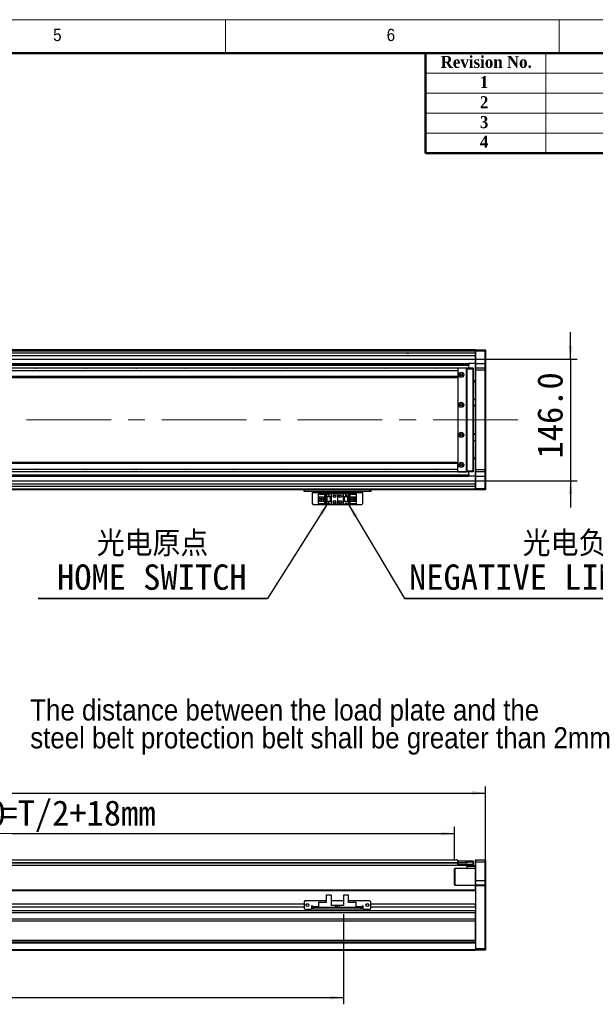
# Model space of a CAD drawing. Header units: millimetres. Extents: x 40 to 3320, y 40 to 2336.
# Tile 7 of 8: x 1833 to 2524, y 1155 to 2336. Entities that reach past the tile are written whole.
import ezdxf

# ---------------------------------------------------------------- set-up
doc = ezdxf.new("R2010")
doc.units = ezdxf.units.MM
doc.header["$LTSCALE"] = 8
doc.linetypes.add('CENTERX2', pattern=[20.32, 12.7, -2.54, 2.54, -2.54])
doc.layers.add('DIMNS', color=7, linetype='Continuous')
doc.styles.add('SLDTEXTSTYLE0', font='Gothic.ttf', dxfattribs={"width": 0.913})
doc.styles.add('SLDTEXTSTYLE1', font='timesbd.ttf', dxfattribs={"width": 0.933})
doc.styles.add('SLDTEXTSTYLE7', font='txt')
doc.styles.add('SLDTEXTSTYLE8', font='txt', dxfattribs={"bigfont": 'bigfont'})
doc.dimstyles.new('SLDDIMSTYLE0', dxfattribs={"dimtxt": 30.4, "dimasz": 16, "dimexe": 0, "dimexo": 0.0625, "dimgap": 7.6, "dimtad": 2, "dimdec": 1, "dimrnd": 1e-09, "dimzin": 4, "dimdsep": 46, "dimtxsty": 'SLDTEXTSTYLE7', "dimsah": 1, "dimcen": 0.09, "dimadec": 0, "dimazin": 1, "dimtfac": 1, "dimtdec": 1, "dimtmove": 0, "dimatfit": 0, "dimfxl": 0, "dimfrac": 2, "dimtolj": 1, "dimtzin": 12, "dimarcsym": 0})
doc.dimstyles.new('SLDDIMSTYLE3', dxfattribs={"dimtxt": 30.4, "dimasz": 16, "dimexe": 0, "dimexo": 0.0625, "dimgap": 7.6, "dimtad": 2, "dimdec": 1, "dimrnd": 1e-09, "dimzin": 4, "dimdsep": 46, "dimtxsty": 'SLDTEXTSTYLE7', "dimsah": 1, "dimcen": 0.09, "dimadec": 0, "dimazin": 1, "dimtfac": 1, "dimtdec": 1, "dimtofl": 0, "dimtmove": 0, "dimatfit": 3, "dimfxl": 0, "dimfrac": 2, "dimtolj": 1, "dimtzin": 12, "dimarcsym": 0})
doc.dimstyles.new('SLDDIMSTYLE4', dxfattribs={"dimtxt": 0.18, "dimasz": 16, "dimexe": 0, "dimexo": 0.0625, "dimgap": 0, "dimtad": 0, "dimtih": 1, "dimtoh": 1, "dimdec": 0, "dimrnd": 1e-09, "dimzin": 0, "dimdsep": 46, "dimtxsty": 'Standard', "dimsah": 1, "dimcen": 0.09, "dimadec": 0, "dimazin": 0, "dimtfac": 16, "dimtdec": 0, "dimtofl": 0, "dimtmove": 0, "dimatfit": 3, "dimfxl": 0, "dimfrac": 2, "dimtolj": 1, "dimtzin": 0, "dimarcsym": 0})

# ---------------------------------------------------------------- blocks, each defined once
blk = doc.blocks.new('_D')
at = {"layer": 'DIMNS'}
for p, q in [((2493.8, 1929), (2493.8, 1961)), ((1431.9, 1929), (2501.8, 1929)), ((2493.8, 1929), (2493.8, 1783)), ((1431.9, 1783), (2501.8, 1783)), ((2493.8, 1783), (2493.8, 1751))]:
    blk.add_line(p, q, dxfattribs=at)
for points in [[(2493.8, 1929), (2496.2, 1945), (2491.4, 1945)], [(2493.8, 1783), (2491.4, 1767), (2496.2, 1767)]]:
    blk.add_solid(points, dxfattribs=at)
at = {"layer": 'DIMNS', "insert": (2454, 1809.7), "char_height": 30.4, "attachment_point": 1, "rotation": 90, "style": 'SLDTEXTSTYLE7'}
blk.add_mtext('146.0', dxfattribs=at)
blk = doc.blocks.new('SW_NOTE_4')
at = {"layer": 'DIMNS', "color": 0}
for p, q in [((-274.8, 0), (0, 0)), ((0, 0), (-274.8, 0)), ((-274.8, 0), (0, 0)), ((0, 0), (-274.8, 0)), ((-274.8, 0), (0, 0)), ((0, 0), (-274.8, 0))]:
    blk.add_line(p, q, dxfattribs=at)
at = {"layer": 'DIMNS', "color": 0, "char_height": 30.4, "attachment_point": 2}
for s, insert, style in [('光电原点', (-137.8, 80.9), 'SLDTEXTSTYLE8'), ('HOME SWITCH', (-138.6, 40.7), 'SLDTEXTSTYLE7')]:
    blk.add_mtext(s, dxfattribs=dict(at, insert=insert, style=style))
blk = doc.blocks.new('SW_NOTE_5')
at = {"layer": 'DIMNS', "color": 0}
for p, q in [((0, 0), (451.6, 0)), ((451.6, 0), (0, 0)), ((0, 0), (451.6, 0)), ((451.6, 0), (0, 0)), ((0, 0), (451.6, 0)), ((451.6, 0), (0, 0))]:
    blk.add_line(p, q, dxfattribs=at)
at = {"layer": 'DIMNS', "color": 0, "char_height": 30.4, "attachment_point": 2}
for s, insert, style in [('光电负限位', (225.3, 80.9), 'SLDTEXTSTYLE8'), ('NEGATIVE LIMIT SWITCH', (222.5, 40.7), 'SLDTEXTSTYLE7')]:
    blk.add_mtext(s, dxfattribs=dict(at, insert=insert, style=style))
blk = doc.blocks.new('SW_NOTE_7')
at = {"layer": 'DIMNS', "color": 0, "char_height": 25.4, "attachment_point": 1, "style": 'SLDTEXTSTYLE0'}
for s, insert in [('The distance between the load plate and the ', (-848.1, 45.8)), ('steel belt protection belt shall be greater than 2mm', (-848.1, 12.4))]:
    blk.add_mtext(s, dxfattribs=dict(at, insert=insert))
blk = doc.blocks.new('_D_13')
at = {"layer": 'DIMNS'}
for p, q in [((231.7, 1307.1), (231.7, 1416.4)), ((231.7, 1408.4), (2391.7, 1408.4)), ((2391.7, 1307.1), (2391.7, 1416.4))]:
    blk.add_line(p, q, dxfattribs=at)
for points in [[(231.7, 1408.4), (247.7, 1406), (247.7, 1410.8)], [(2391.7, 1408.4), (2375.7, 1410.8), (2375.7, 1406)]]:
    blk.add_solid(points, dxfattribs=at)
at = {"layer": 'DIMNS', "insert": (1263.2, 1448.3), "char_height": 30.4, "attachment_point": 1, "style": 'SLDTEXTSTYLE7'}
blk.add_mtext('2160.0', dxfattribs=at)
blk = doc.blocks.new('_D_16')
at = {"layer": 'DIMNS'}
for p, q in [((1436.7, 1337.3), (1436.7, 1367.7)), ((1436.7, 1359.7), (2354.7, 1359.7)), ((2354.7, 1327.6), (2354.7, 1367.7))]:
    blk.add_line(p, q, dxfattribs=at)
for points in [[(1436.7, 1359.7), (1452.7, 1357.3), (1452.7, 1362.1)], [(2354.7, 1359.7), (2338.7, 1362.1), (2338.7, 1357.3)]]:
    blk.add_solid(points, dxfattribs=at)
at = {"layer": 'DIMNS', "char_height": 30.4, "attachment_point": 1, "style": 'SLDTEXTSTYLE7'}
for s, insert in [('918.0', (1713.2, 1399.6)), ('=T/2+18mm', (1810, 1399.6))]:
    blk.add_mtext(s, dxfattribs=dict(at, insert=insert))
blk = doc.blocks.new('_D_18')
at = {"layer": 'DIMNS'}
for p, q in [((1321.7, 1270.2), (1321.7, 1155)), ((2221.7, 1263.2), (2221.7, 1155)), ((1321.7, 1163), (2221.7, 1163))]:
    blk.add_line(p, q, dxfattribs=at)
for points in [[(1321.7, 1163), (1337.7, 1160.6), (1337.7, 1165.4)], [(2221.7, 1163), (2205.7, 1165.4), (2205.7, 1160.6)]]:
    blk.add_solid(points, dxfattribs=at)
at = {"layer": 'DIMNS', "insert": (1631.1, 1202.8), "char_height": 30.4, "attachment_point": 1, "style": 'SLDTEXTSTYLE7'}
blk.add_mtext('900.0', dxfattribs=at)

msp = doc.modelspace()

# ---------------------------------------------------------------- linework, layer by layer
at = {"color": 7, "linetype": 'Continuous', "lineweight": 18}
for p, q in [((3320, 2336), (40, 2336)), ((2080, 2296), (2080, 2336)), ((2480, 2336), (2480, 2296)), ((80, 2296), (3280, 2296)), ((2464, 2296), (2464, 2176)), ((2320, 2272), (3280, 2272)), ((2320, 2248), (3280, 2248)), ((2320, 2224), (3280, 2224)), ((2320, 2200), (3280, 2200))]:
    msp.add_line(p, q, dxfattribs=at)
at = {"color": 7, "linetype": 'Continuous', "lineweight": 50}
for p, q in [((3280, 2296), (80, 2296)), ((2320, 2296), (2320, 2176)), ((3280, 2176), (2320, 2176))]:
    msp.add_line(p, q, dxfattribs=at)
at = {"color": 7, "linetype": 'Continuous', "lineweight": 25}
for p, q in [((2379.7023685, 1939.9901433), (1407.7024103, 1939.9901433)), ((1407.7024103, 1939.7901474), (2261.7023976, 1939.7901474)), ((1407.7024103, 1939.590144), (2261.7023976, 1939.590144)), ((2379.7023685, 1939.4901423), (1407.7024103, 1939.4901423)), ((2379.7023685, 1938.4901477), (1407.7024103, 1938.4901477)), ((2261.7023976, 1939.7901474), (2261.7023976, 1939.590144)), ((2261.7023976, 1939.4901423), (2261.7023976, 1939.590144)), ((2379.7023685, 1939.6901457), (2380.0024183, 1939.9901433)), ((2379.7023685, 1939.9901433), (2379.7023685, 1939.6901457)), ((2379.7023685, 1938.4901477), (2379.7023685, 1939.6901457)), ((2379.7023685, 1938.4901477), (2380.0024183, 1938.4901477)), ((2379.7023685, 1923.4901471), (2379.7023685, 1938.4901477)), ((2380.0024183, 1939.9901433), (2380.0024183, 1938.4901477)), ((2380.0024183, 1939.9901433), (2391.4024026, 1939.9901433)), ((2391.4024026, 1938.4901477), (2380.0024183, 1938.4901477)), ((2380.0024183, 1938.4901477), (2380.0024183, 1923.4901471)), ((2391.4024026, 1938.4901477), (2391.4024026, 1939.9901433)), ((2391.4024026, 1939.9901433), (2391.7024524, 1939.6901457)), ((2391.4024026, 1938.4901477), (2391.7024524, 1938.4901477)), ((2391.4024026, 1923.4901471), (2391.4024026, 1938.4901477)), ((2391.7024524, 1939.6901457), (2391.7024524, 1938.4901477)), ((2391.7024524, 1938.4901477), (2391.7024524, 1923.4901471)), ((2379.7023685, 1935.9950079), (1436.7024095, 1935.9950079)), ((2358.70246, 1917.9901434), (264.702359, 1917.9901434)), ((2358.70246, 1914.9901411), (264.702359, 1914.9901411)), ((1439.4987018, 1921.7930464), (2371.7023523, 1921.7930464)), ((1439.5309926, 1922.1002488), (2371.7023523, 1922.1002488)), ((1439.6447928, 1923.1829448), (2371.7023523, 1923.1829448)), ((1439.6770836, 1923.4901471), (2371.7023523, 1923.4901471)), ((2359.0023906, 1918.4901445), (2358.70246, 1918.1901431)), ((2358.70246, 1917.9901434), (2358.70246, 1918.1901431)), ((2359.0023906, 1918.1901431), (2358.70246, 1918.1901431)), ((2359.2024238, 1917.9901434), (2358.70246, 1917.4901462)), ((2358.70246, 1917.9901434), (2358.70246, 1917.4901462)), ((2358.70246, 1917.4901462), (2358.70246, 1917.3518187)), ((2358.70246, 1917.3518187), (2358.70246, 1914.9901411)), ((2358.70246, 1914.9901411), (2358.70246, 1907.9901418)), ((2359.0023906, 1918.1901431), (2359.0023906, 1918.4901445)), ((2359.0023906, 1918.4901445), (2369.702378, 1918.4901445)), ((2359.0023906, 1918.1901431), (2359.0023906, 1917.7901438)), ((2369.702378, 1918.1901431), (2359.0023906, 1918.1901431)), ((2368.7024505, 1917.9901434), (2359.2024238, 1917.9901434)), ((2369.2024143, 1917.4901462), (2368.7024505, 1917.9901434)), ((2369.2024143, 1794.4901428), (2369.2024143, 1917.4901462)), ((2369.702378, 1916.9901451), (2369.702378, 1918.4901445)), ((2369.702378, 1918.4901445), (2376.9023807, 1918.4901445)), ((2376.9023807, 1916.9901451), (2369.702378, 1916.9901451)), ((2369.702378, 1794.9901438), (2369.702378, 1916.9901451)), ((2371.7023523, 1923.4901471), (2371.7023523, 1923.1829448)), ((2379.7023685, 1923.4901471), (2371.7023523, 1923.4901471)), ((2371.7023523, 1923.1829448), (2371.7023523, 1922.1002488)), ((2371.7023523, 1922.1002488), (2371.7023523, 1921.7930464)), ((2371.7023523, 1918.4901445), (2371.7023523, 1921.7930464)), ((2376.9023807, 1916.9901451), (2376.9023807, 1918.4901445)), ((2377.2024305, 1918.1901431), (2376.9023807, 1918.4901445)), ((2377.2024305, 1916.9901451), (2376.9023807, 1916.9901451)), ((2376.9023807, 1794.9901438), (2376.9023807, 1916.9901451)), ((2377.2024305, 1918.1901431), (2377.2024305, 1916.9901451)), ((2377.2024305, 1916.9901451), (2377.2024305, 1794.9901438)), ((2379.7023685, 1923.4901471), (2380.0024183, 1923.4901471)), ((2379.7023685, 1918.1901431), (2379.7023685, 1923.4901471)), ((2380.0024183, 1918.4901445), (2379.7023685, 1918.1901431)), ((2379.7023685, 1915.4901458), (2379.7023685, 1918.1901431)), ((2380.0024183, 1915.4901458), (2379.7023685, 1915.4901458)), ((2379.7023685, 1796.4901431), (2379.7023685, 1915.4901458)), ((2380.0024183, 1923.4901471), (2380.0024183, 1918.4901445)), ((2380.0024183, 1923.4901471), (2391.4024026, 1923.4901471)), ((2380.0024183, 1918.4901445), (2380.0024183, 1915.4901458)), ((2380.0024183, 1918.4901445), (2391.4024026, 1918.4901445)), ((2391.4024026, 1915.4901458), (2380.0024183, 1915.4901458)), ((2380.0024183, 1915.4901458), (2380.0024183, 1796.4901431)), ((2391.4024026, 1918.4901445), (2391.4024026, 1923.4901471)), ((2391.4024026, 1923.4901471), (2391.7024524, 1923.4901471)), ((2391.4024026, 1915.4901458), (2391.4024026, 1918.4901445)), ((2391.4024026, 1918.4901445), (2391.7024524, 1918.1901431)), ((2391.4024026, 1915.4901458), (2391.7024524, 1915.4901458)), ((2391.4024026, 1796.4901431), (2391.4024026, 1915.4901458)), ((2391.7024524, 1923.4901471), (2391.7024524, 1918.1901431)), ((2391.7024524, 1918.1901431), (2391.7024524, 1915.4901458)), ((2391.7024524, 1915.4901458), (2391.7024524, 1796.4901431)), ((2358.70246, 1907.9901418), (264.702359, 1907.9901418)), ((264.702359, 1906.9901398), (2358.70246, 1906.9901398)), ((2358.70246, 1907.9901418), (2358.70246, 1906.9901398)), ((2358.70246, 1906.9901435), (2358.70246, 1804.9901491)), ((2379.7023685, 1902.9901429), (2377.2024305, 1902.9901429)), ((2379.7023685, 1900.9901462), (2377.2024305, 1900.9901462)), ((2377.2024305, 1880.9901448), (2379.7023685, 1880.9901448)), ((2377.2024305, 1873.4901445), (2379.7023685, 1873.4901445)), ((2379.7023685, 1872.4901444), (2377.2024305, 1872.4901444)), ((2377.2024305, 1839.4901445), (2379.7023685, 1839.4901445)), ((2379.7023685, 1838.4901444), (2377.2024305, 1838.4901444)), ((2379.7023685, 1830.9901441), (2377.2024305, 1830.9901441)), ((2377.2024305, 1810.9901427), (2379.7023685, 1810.9901427)), ((2379.7023685, 1808.9901461), (2377.2024305, 1808.9901461)), ((2358.70246, 1804.9901491), (264.702359, 1804.9901491)), ((264.702359, 1803.9901471), (2358.70246, 1803.9901471)), ((264.702359, 1796.9901478), (2358.70246, 1796.9901478)), ((2358.70246, 1803.9901471), (2358.70246, 1804.9901491)), ((2358.70246, 1796.9901478), (2358.70246, 1803.9901471)), ((2358.70246, 1794.6284702), (2358.70246, 1796.9901478)), ((2380.0024183, 1796.4901431), (2379.7023685, 1796.4901431)), ((2379.7023685, 1793.7901458), (2379.7023685, 1796.4901431)), ((2380.0024183, 1796.4901431), (2391.4024026, 1796.4901431)), ((2380.0024183, 1796.4901431), (2380.0024183, 1793.4901445)), ((2391.4024026, 1796.4901431), (2391.7024524, 1796.4901431)), ((2391.4024026, 1793.4901445), (2391.4024026, 1796.4901431)), ((2391.7024524, 1796.4901431), (2391.7024524, 1793.7901458)), ((264.702359, 1793.9901455), (2358.70246, 1793.9901455)), ((1436.7024095, 1790.1872425), (2371.7023523, 1790.1872425)), ((1436.7024095, 1789.8800401), (2371.7023523, 1789.8800401)), ((1436.7024095, 1788.7973441), (2371.7023523, 1788.7973441)), ((1436.7024095, 1788.4901418), (2371.7023523, 1788.4901418)), ((2358.70246, 1794.6284702), (2358.70246, 1794.4901428)), ((2358.70246, 1794.4901428), (2359.2024238, 1793.9901455)), ((2358.70246, 1793.9901455), (2358.70246, 1794.4901428)), ((2358.70246, 1793.7901458), (2358.70246, 1793.9901455)), ((2358.70246, 1793.7901458), (2359.0023906, 1793.7901458)), ((2358.70246, 1793.7901458), (2359.0023906, 1793.4901445)), ((2359.0023906, 1794.1901451), (2359.0023906, 1793.7901458)), ((2359.0023906, 1793.7901458), (2369.702378, 1793.7901458)), ((2359.0023906, 1793.4901445), (2359.0023906, 1793.7901458)), ((2369.702378, 1793.4901445), (2359.0023906, 1793.4901445)), ((2359.2024238, 1793.9901455), (2368.7024505, 1793.9901455)), ((2368.7024505, 1793.9901455), (2369.2024143, 1794.4901428)), ((2369.702378, 1794.9901438), (2376.9023807, 1794.9901438)), ((2369.702378, 1793.4901445), (2369.702378, 1794.9901438)), ((2376.9023807, 1793.4901445), (2369.702378, 1793.4901445)), ((2371.7023523, 1790.1872425), (2371.7023523, 1793.4901445)), ((2371.7023523, 1790.1872425), (2371.7023523, 1789.8800401)), ((2371.7023523, 1789.8800401), (2371.7023523, 1788.7973441)), ((2371.7023523, 1788.7973441), (2371.7023523, 1788.4901418)), ((2379.7023685, 1788.4901418), (2371.7023523, 1788.4901418)), ((2377.2024305, 1794.9901438), (2376.9023807, 1794.9901438)), ((2376.9023807, 1793.4901445), (2376.9023807, 1794.9901438)), ((2377.2024305, 1793.7901458), (2376.9023807, 1793.4901445)), ((2377.2024305, 1794.9901438), (2377.2024305, 1793.7901458)), ((2380.0024183, 1793.4901445), (2379.7023685, 1793.7901458)), ((2379.7023685, 1788.4901418), (2379.7023685, 1793.7901458)), ((2380.0024183, 1788.4901418), (2379.7023685, 1788.4901418)), ((2379.7023685, 1773.4901412), (2379.7023685, 1788.4901418)), ((2391.4024026, 1793.4901445), (2380.0024183, 1793.4901445)), ((2380.0024183, 1793.4901445), (2380.0024183, 1788.4901418)), ((2380.0024183, 1788.4901418), (2391.4024026, 1788.4901418)), ((2380.0024183, 1788.4901418), (2380.0024183, 1773.4901412)), ((2391.4024026, 1793.4901445), (2391.7024524, 1793.7901458)), ((2391.4024026, 1788.4901418), (2391.4024026, 1793.4901445)), ((2391.7024524, 1788.4901418), (2391.4024026, 1788.4901418)), ((2391.4024026, 1773.4901412), (2391.4024026, 1788.4901418)), ((2391.7024524, 1793.7901458), (2391.7024524, 1788.4901418)), ((2391.7024524, 1788.4901418), (2391.7024524, 1773.4901412)), ((2379.7023685, 1771.9901456), (1321.7024093, 1771.9901456)), ((2379.7023685, 1775.985281), (1436.7024095, 1775.985281)), ((2174.2024214, 1769.9901415), (2174.2024214, 1771.9901456)), ((2175.2024085, 1771.9901456), (2175.2024085, 1769.9901415)), ((2253.2024176, 1769.9901415), (2253.2024176, 1771.9901456)), ((2254.2024047, 1771.9901456), (2254.2024047, 1769.9901415)), ((2380.0024183, 1773.4901412), (2379.7023685, 1773.4901412)), ((2379.7023685, 1772.2901432), (2379.7023685, 1773.4901412)), ((2380.0024183, 1771.9901456), (2379.7023685, 1772.2901432)), ((2379.7023685, 1772.2901432), (2379.7023685, 1771.9901456)), ((2380.0024183, 1773.4901412), (2391.4024026, 1773.4901412)), ((2380.0024183, 1773.4901412), (2380.0024183, 1771.9901456)), ((2391.4024026, 1771.9901456), (2380.0024183, 1771.9901456)), ((2391.7024524, 1773.4901412), (2391.4024026, 1773.4901412)), ((2391.4024026, 1771.9901456), (2391.4024026, 1773.4901412)), ((2391.7024524, 1772.2901432), (2391.4024026, 1771.9901456)), ((2391.7024524, 1773.4901412), (2391.7024524, 1772.2901432)), ((2175.2024085, 1769.9901415), (2174.2024214, 1769.9901415)), ((2253.2024176, 1769.9901415), (2175.2024085, 1769.9901415)), ((2184.2024119, 1769.9901415), (2184.2024119, 1768.990147)), ((2184.2024119, 1768.990147), (2244.2024143, 1768.990147)), ((2184.2024119, 1755.1901443), (2184.2024119, 1768.990147)), ((2191.5024312, 1766.8901412), (2191.5024312, 1767.6901473)), ((2191.5024312, 1767.6901473), (2200.7024081, 1767.6901473)), ((2191.5024312, 1766.8901412), (2191.5024312, 1766.3901477)), ((2199.8024375, 1766.8901412), (2191.5024312, 1766.8901412)), ((2199.3024142, 1766.3901477), (2191.5024312, 1766.3901477)), ((2191.5024312, 1763.7901409), (2191.5024312, 1766.3901477)), ((2191.5024312, 1763.7901409), (2197.7023871, 1763.7901409)), ((2191.5024312, 1758.190143), (2191.5024312, 1763.7901409)), ((2192.8024085, 1758.190143), (2192.8024085, 1763.7901409)), ((2193.3024318, 1763.4401424), (2193.3024318, 1763.7901409)), ((2197.7023871, 1763.4401424), (2193.3024318, 1763.4401424)), ((2193.3024318, 1758.5401414), (2193.3024318, 1763.4401424)), ((2194.2624242, 1761.7901443), (2194.2624242, 1760.190147)), ((2196.1024196, 1761.7901443), (2194.2624242, 1761.7901443)), ((2194.2624242, 1760.190147), (2196.1024196, 1760.190147)), ((2196.1024196, 1761.7901443), (2196.1024196, 1760.190147)), ((2197.7023871, 1763.7901409), (2197.7023871, 1758.190143)), ((2199.3024142, 1766.3901477), (2199.8024375, 1766.8901412)), ((2199.3024142, 1755.5901436), (2199.3024142, 1766.3901477)), ((2199.8024375, 1755.0901426), (2199.8024375, 1766.8901412)), ((2200.7024081, 1767.6901473), (2200.7024081, 1763.9901443)), ((2200.7024081, 1767.6901473), (2206.7023904, 1767.6901473)), ((2200.7024081, 1763.9901443), (2206.7023904, 1763.9901443)), ((2200.7024081, 1763.9901443), (2200.7024081, 1757.990147)), ((2201.2024314, 1763.9901443), (2201.2024314, 1757.990147)), ((2201.5024216, 1763.9901443), (2201.5024216, 1757.990147)), ((2203.1023891, 1766.1901443), (2203.3024223, 1766.1901443)), ((2203.7024291, 1764.9901463), (2203.1023891, 1766.1901443)), ((2203.3024223, 1766.5901436), (2204.1024358, 1766.5901436)), ((2203.3024223, 1766.1901443), (2203.3024223, 1766.5901436)), ((2204.3024094, 1766.1901443), (2203.7024291, 1764.9901463)), ((2204.1024358, 1766.5901436), (2204.1024358, 1766.1901443)), ((2204.1024358, 1766.1901443), (2204.3024094, 1766.1901443)), ((2205.9024365, 1757.990147), (2205.9024365, 1763.9901443)), ((2206.2024267, 1757.990147), (2206.2024267, 1763.9901443)), ((2206.7023904, 1767.6901473), (2206.7023904, 1763.9901443)), ((2206.7023904, 1767.6901473), (2212.202409, 1767.6901473)), ((2206.7023904, 1763.9901443), (2206.7023904, 1757.990147)), ((2214.2023833, 1765.6901433), (2214.2023833, 1756.290148)), ((2216.2024171, 1767.6901473), (2221.7024357, 1767.6901473)), ((2221.7024357, 1763.9901443), (2221.7024357, 1767.6901473)), ((2221.7024357, 1767.6901473), (2227.7024181, 1767.6901473)), ((2221.7024357, 1763.9901443), (2227.7024181, 1763.9901443)), ((2221.7024357, 1757.990147), (2221.7024357, 1763.9901443)), ((2222.2023995, 1763.9901443), (2222.2023995, 1757.990147)), ((2222.5023897, 1763.9901443), (2222.5023897, 1757.990147)), ((2224.1024167, 1765.3901456), (2224.7023971, 1766.5901436)), ((2224.3023903, 1765.3901456), (2224.1024167, 1765.3901456)), ((2224.3023903, 1764.9901463), (2224.3023903, 1765.3901456)), ((2225.1024039, 1764.9901463), (2224.3023903, 1764.9901463)), ((2224.7023971, 1766.5901436), (2225.3024371, 1765.3901456)), ((2225.1024039, 1765.3901456), (2225.1024039, 1764.9901463)), ((2225.3024371, 1765.3901456), (2225.1024039, 1765.3901456)), ((2226.9024045, 1757.990147), (2226.9024045, 1763.9901443)), ((2227.2023947, 1757.990147), (2227.2023947, 1763.9901443)), ((2227.7024181, 1763.9901443), (2227.7024181, 1767.6901473)), ((2227.7024181, 1767.6901473), (2236.902395, 1767.6901473)), ((2227.7024181, 1757.990147), (2227.7024181, 1763.9901443)), ((2236.902395, 1766.8901412), (2228.6023886, 1766.8901412)), ((2228.6023886, 1766.8901412), (2229.102412, 1766.3901477)), ((2228.6023886, 1766.8901412), (2228.6023886, 1755.0901426)), ((2236.902395, 1766.3901477), (2229.102412, 1766.3901477)), ((2229.102412, 1766.3901477), (2229.102412, 1755.5901436)), ((2230.7024391, 1763.7901409), (2236.902395, 1763.7901409)), ((2230.7024391, 1758.190143), (2230.7024391, 1763.7901409)), ((2235.1023943, 1763.4401424), (2230.7024391, 1763.4401424)), ((2232.3024065, 1760.190147), (2232.3024065, 1761.7901443)), ((2234.1424019, 1761.7901443), (2232.3024065, 1761.7901443)), ((2232.3024065, 1760.190147), (2234.1424019, 1760.190147)), ((2234.1424019, 1760.190147), (2234.1424019, 1761.7901443)), ((2235.1023943, 1763.7901409), (2235.1023943, 1763.4401424)), ((2235.1023943, 1763.4401424), (2235.1023943, 1758.5401414)), ((2235.6024177, 1763.7901409), (2235.6024177, 1758.190143)), ((2236.902395, 1767.6901473), (2236.902395, 1766.8901412)), ((2236.902395, 1766.3901477), (2236.902395, 1766.8901412)), ((2236.902395, 1766.3901477), (2236.902395, 1763.7901409)), ((2236.902395, 1763.7901409), (2236.902395, 1758.190143)), ((2244.2024143, 1768.990147), (2244.2024143, 1769.9901415)), ((2244.2024143, 1768.990147), (2244.2024143, 1755.1901443)), ((2254.2024047, 1769.9901415), (2253.2024176, 1769.9901415)), ((2184.2024119, 1755.1901443), (2185.202399, 1754.1901423)), ((2243.2024271, 1754.1901423), (2185.202399, 1754.1901423)), ((2191.5024312, 1755.5901436), (2191.5024312, 1758.190143)), ((2197.7023871, 1758.190143), (2191.5024312, 1758.190143)), ((2191.5024312, 1755.5901436), (2199.3024142, 1755.5901436)), ((2191.5024312, 1755.5901436), (2191.5024312, 1755.0901426)), ((2191.5024312, 1755.0901426), (2199.8024375, 1755.0901426)), ((2191.5024312, 1754.290144), (2191.5024312, 1755.0901426)), ((2200.7024081, 1754.290144), (2191.5024312, 1754.290144)), ((2193.3024318, 1758.190143), (2193.3024318, 1758.5401414)), ((2193.3024318, 1758.5401414), (2197.7023871, 1758.5401414)), ((2199.8024375, 1755.0901426), (2199.3024142, 1755.5901436)), ((2200.7024081, 1757.990147), (2200.7024081, 1754.290144)), ((2206.7023904, 1757.990147), (2200.7024081, 1757.990147)), ((2206.7023904, 1754.290144), (2200.7024081, 1754.290144)), ((2203.1023891, 1756.5901457), (2203.3024223, 1756.5901457)), ((2203.7024291, 1755.3901477), (2203.1023891, 1756.5901457)), ((2203.3024223, 1756.990145), (2204.1024358, 1756.990145)), ((2203.3024223, 1756.5901457), (2203.3024223, 1756.990145)), ((2204.3024094, 1756.5901457), (2203.7024291, 1755.3901477)), ((2204.1024358, 1756.990145), (2204.1024358, 1756.5901457)), ((2204.1024358, 1756.5901457), (2204.3024094, 1756.5901457)), ((2206.7023904, 1757.990147), (2206.7023904, 1754.290144)), ((2212.202409, 1754.290144), (2206.7023904, 1754.290144)), ((2221.7024357, 1754.290144), (2216.2024171, 1754.290144)), ((2221.7024357, 1754.290144), (2221.7024357, 1757.990147)), ((2227.7024181, 1757.990147), (2221.7024357, 1757.990147)), ((2227.7024181, 1754.290144), (2221.7024357, 1754.290144)), ((2224.1024167, 1755.790147), (2224.7023971, 1756.990145)), ((2224.3023903, 1755.790147), (2224.1024167, 1755.790147)), ((2224.3023903, 1755.3901477), (2224.3023903, 1755.790147)), ((2225.1024039, 1755.3901477), (2224.3023903, 1755.3901477)), ((2224.7023971, 1756.990145), (2225.3024371, 1755.790147)), ((2225.1024039, 1755.790147), (2225.1024039, 1755.3901477)), ((2225.3024371, 1755.790147), (2225.1024039, 1755.790147)), ((2227.7024181, 1754.290144), (2227.7024181, 1757.990147)), ((2236.902395, 1754.290144), (2227.7024181, 1754.290144)), ((2229.102412, 1755.5901436), (2228.6023886, 1755.0901426)), ((2228.6023886, 1755.0901426), (2236.902395, 1755.0901426)), ((2229.102412, 1755.5901436), (2236.902395, 1755.5901436)), ((2230.7024391, 1758.5401414), (2235.1023943, 1758.5401414)), ((2236.902395, 1758.190143), (2230.7024391, 1758.190143)), ((2235.1023943, 1758.5401414), (2235.1023943, 1758.190143)), ((2236.902395, 1758.190143), (2236.902395, 1755.5901436)), ((2236.902395, 1755.0901426), (2236.902395, 1755.5901436)), ((2236.902395, 1755.0901426), (2236.902395, 1754.290144)), ((2243.2024271, 1754.1901423), (2244.2024143, 1755.1901443)), ((264.702359, 1328.2580335), (2358.70246, 1328.2580335)), ((2358.70246, 1327.1080289), (2358.70246, 1328.2580335)), ((2358.70246, 1326.9163478), (2358.70246, 1327.1080289)), ((2358.70246, 1327.1080289), (2359.2024238, 1327.1080289)), ((2358.70246, 1325.2580349), (2358.70246, 1326.9163478)), ((2358.70246, 1324.7580339), (2358.70246, 1325.2580349)), ((2359.2024238, 1325.1080323), (2358.70246, 1325.1080323)), ((2358.70246, 1324.6080313), (2359.0023906, 1324.9080289)), ((2359.0023906, 1324.9080289), (2358.70246, 1324.9080289)), ((2358.70246, 1324.6080313), (2358.70246, 1324.7580339)), ((2358.70246, 1322.9080323), (2358.70246, 1324.6080313)), ((2358.70246, 1324.6080313), (2359.0023906, 1324.6080313)), ((2358.70246, 1322.9080323), (2359.0023906, 1322.9080323)), ((2358.70246, 1321.7080344), (2358.70246, 1322.9080323)), ((2359.0023906, 1324.6080313), (2359.0023906, 1324.9080289)), ((2359.0023906, 1324.9080289), (2369.702378, 1324.9080289)), ((2359.0023906, 1324.6080313), (2359.0023906, 1322.9080323)), ((2369.702378, 1324.6080313), (2359.0023906, 1324.6080313)), ((2359.0023906, 1322.9080323), (2359.0023906, 1321.4080293)), ((2359.0023906, 1322.9080323), (2376.9023807, 1322.9080323)), ((2359.2024238, 1327.1080289), (2359.2024238, 1325.1080323)), ((2359.2024238, 1327.1080289), (2368.7024505, 1327.1080289)), ((2359.2024238, 1325.1080323), (2368.7024505, 1325.1080323)), ((2368.7024505, 1325.1080323), (2368.7024505, 1327.1080289)), ((2368.7024505, 1327.1080289), (2369.2024143, 1327.1080289)), ((2369.2024143, 1325.1080323), (2368.7024505, 1325.1080323)), ((2369.2024143, 1327.1080289), (2369.2024143, 1325.1080323)), ((2369.2024143, 1325.1080323), (2369.2024143, 1324.9080289)), ((2369.702378, 1326.908033), (2376.9023807, 1326.908033)), ((2369.702378, 1325.40803), (2369.702378, 1326.908033)), ((2369.702378, 1324.6080313), (2369.702378, 1325.40803)), ((2376.9023807, 1325.40803), (2369.702378, 1325.40803)), ((2376.9023807, 1325.40803), (2376.9023807, 1326.908033)), ((2377.2024305, 1326.6080354), (2376.9023807, 1326.908033)), ((2376.9023807, 1322.9080323), (2376.9023807, 1325.40803)), ((2377.2024305, 1325.40803), (2376.9023807, 1325.40803)), ((2376.9023807, 1321.4080293), (2376.9023807, 1322.9080323)), ((2376.9023807, 1322.9080323), (2377.2024305, 1322.9080323)), ((2377.2024305, 1326.6080354), (2377.2024305, 1325.40803)), ((2377.2024305, 1325.40803), (2377.2024305, 1322.9080323)), ((2377.2024305, 1322.9080323), (2377.2024305, 1321.7080344)), ((2380.0024183, 1328.4080286), (2379.7023685, 1328.108031)), ((2379.7023685, 1325.40803), (2379.7023685, 1328.108031)), ((2380.0024183, 1325.40803), (2379.7023685, 1325.40803)), ((2379.7023685, 1303.4080301), (2379.7023685, 1325.40803)), ((2380.0024183, 1328.4080286), (2380.0024183, 1325.40803)), ((2380.0024183, 1328.4080286), (2391.4024026, 1328.4080286)), ((2380.0024183, 1325.40803), (2380.0024183, 1303.4080301)), ((2391.4024026, 1325.40803), (2380.0024183, 1325.40803)), ((2391.4024026, 1325.40803), (2391.4024026, 1328.4080286)), ((2391.4024026, 1328.4080286), (2391.7024524, 1328.108031)), ((2391.4024026, 1325.40803), (2391.7024524, 1325.40803)), ((2391.4024026, 1303.4080301), (2391.4024026, 1325.40803)), ((2391.7024524, 1328.108031), (2391.7024524, 1325.40803)), ((2391.7024524, 1325.40803), (2391.7024524, 1303.4080301)), ((1436.7024095, 1321.7580352), (2358.70246, 1321.7580352)), ((2355.2023561, 1317.9080297), (2354.7023923, 1317.4080286)), ((2354.7023923, 1298.4080348), (2354.7023923, 1317.4080286)), ((2379.7023685, 1317.9080297), (2355.2023561, 1317.9080297)), ((2355.2023561, 1317.9080297), (2355.2023561, 1297.9080338)), ((2358.70246, 1321.7080344), (2359.0023906, 1321.4080293)), ((2376.9023807, 1321.4080293), (2359.0023906, 1321.4080293)), ((2369.702378, 1320.4080347), (2369.702378, 1321.4080293)), ((2369.702378, 1317.9080297), (2369.702378, 1320.4080347)), ((2379.7023685, 1320.4080347), (2369.702378, 1320.4080347)), ((2376.9023807, 1321.4080293), (2377.2024305, 1321.7080344)), ((2376.9023807, 1321.4080293), (2379.7023685, 1321.4080293)), ((2380.0024183, 1303.4080301), (2379.7023685, 1303.4080301)), ((2379.7023685, 1298.1080298), (2379.7023685, 1303.4080301)), ((2380.0024183, 1303.4080301), (2380.0024183, 1298.4080348)), ((2380.0024183, 1303.4080301), (2391.4024026, 1303.4080301)), ((2391.4024026, 1298.4080348), (2391.4024026, 1303.4080301)), ((2391.7024524, 1303.4080301), (2391.4024026, 1303.4080301)), ((2391.7024524, 1303.4080301), (2391.7024524, 1298.1080298)), ((2379.7023685, 1291.9080366), (1321.7024093, 1291.9080366)), ((2379.7023685, 1291.9092883), (1436.7024095, 1291.9092883)), ((2354.7023923, 1298.4080348), (2355.2023561, 1297.9080338)), ((2355.2023561, 1297.9080338), (2379.7023685, 1297.9080338)), ((2380.0024183, 1298.4080348), (2379.7023685, 1298.1080298)), ((2379.7023685, 1296.9080318), (2379.7023685, 1298.1080298)), ((2380.0024183, 1296.9080318), (2379.7023685, 1296.9080318)), ((2379.7023685, 1291.6221801), (2379.7023685, 1296.9080318)), ((2379.7023685, 1291.6221801), (2379.7023685, 1290.9080345)), ((2379.7023685, 1290.9080345), (2379.7023685, 1274.904925)), ((2380.0024183, 1298.4080348), (2380.0024183, 1296.9080318)), ((2380.0024183, 1298.4080348), (2391.4024026, 1298.4080348)), ((2380.0024183, 1296.9080318), (2380.0024183, 1221.9080323)), ((2391.4024026, 1296.9080318), (2380.0024183, 1296.9080318)), ((2391.4024026, 1296.9080318), (2391.4024026, 1298.4080348)), ((2391.7024524, 1298.1080298), (2391.4024026, 1298.4080348)), ((2391.4024026, 1221.9080323), (2391.4024026, 1296.9080318)), ((2391.7024524, 1296.9080318), (2391.4024026, 1296.9080318)), ((2391.7024524, 1298.1080298), (2391.7024524, 1296.9080318)), ((2391.7024524, 1296.9080318), (2391.7024524, 1222.0322964)), ((2175.2024085, 1278.9080363), (2174.2024214, 1277.908038)), ((2174.2024214, 1277.908038), (2174.2024214, 1269.9080367)), ((2200.7024081, 1278.9080363), (2175.2024085, 1278.9080363)), ((2191.5024312, 1277.408037), (2199.3024142, 1277.408037)), ((2191.5024312, 1277.408037), (2191.5024312, 1276.908036)), ((2191.5024312, 1276.908036), (2191.5024312, 1270.9080387)), ((2200.7024081, 1276.908036), (2191.5024312, 1276.908036)), ((2199.8024375, 1276.908036), (2199.3024142, 1277.408037)), ((2200.7024081, 1285.8080376), (2200.7024081, 1276.908036)), ((2206.7023904, 1285.8080376), (2200.7024081, 1285.8080376)), ((2206.7023904, 1285.8080376), (2206.7023904, 1273.4080363)), ((2221.7024357, 1278.9080363), (2206.7023904, 1278.9080363)), ((2221.7024357, 1285.8080376), (2221.7024357, 1273.4080363)), ((2227.7024181, 1285.8080376), (2221.7024357, 1285.8080376)), ((2227.7024181, 1276.908036), (2227.7024181, 1285.8080376)), ((2253.2024176, 1278.9080363), (2227.7024181, 1278.9080363)), ((2236.902395, 1276.908036), (2227.7024181, 1276.908036)), ((2229.102412, 1277.408037), (2228.6023886, 1276.908036)), ((2229.102412, 1277.408037), (2236.902395, 1277.408037)), ((2236.902395, 1276.908036), (2236.902395, 1277.408037)), ((2236.902395, 1270.9080387), (2236.902395, 1276.908036)), ((2254.2024047, 1277.908038), (2253.2024176, 1278.9080363)), ((2254.2024047, 1269.9080367), (2254.2024047, 1277.908038)), ((2379.7023685, 1267.2441859), (243.7024505, 1267.2441859)), ((2379.7023685, 1264.6461088), (243.7024505, 1264.6461088)), ((2174.2024214, 1274.904925), (449.2023976, 1274.904925)), ((2174.2024214, 1271.5049271), (449.2023976, 1271.5049271)), ((2174.2024214, 1269.9080367), (2175.2024085, 1268.9080384)), ((2175.2024085, 1268.9080384), (2183.2024248, 1268.9080384)), ((2179.579416, 1274.904925), (2176.8253834, 1274.904925)), ((2184.2024119, 1272.908039), (2183.2024248, 1272.908039)), ((2183.2024248, 1272.908039), (2183.2024248, 1268.9080384)), ((2184.2024119, 1271.5049271), (2183.2024248, 1271.5049271)), ((2184.2024119, 1271.908037), (2184.2024119, 1272.908039)), ((2184.2024119, 1271.908037), (2184.2024119, 1270.9080387)), ((2184.2024119, 1268.9080384), (2184.2024119, 1270.9080387)), ((2184.2024119, 1270.9080387), (2185.202399, 1270.9080387)), ((2185.202399, 1268.9080384), (2184.2024119, 1268.9080384)), ((2185.202399, 1270.9080387), (2185.202399, 1268.9080384)), ((2243.2024271, 1270.9080387), (2185.202399, 1270.9080387)), ((2243.2024271, 1268.9080384), (2185.202399, 1268.9080384)), ((2212.202409, 1273.4080363), (2206.7023904, 1273.4080363)), ((2212.202409, 1270.9080387), (2212.202409, 1273.4080363)), ((2214.2023833, 1273.4080363), (2212.202409, 1273.4080363)), ((2214.2023833, 1270.9080387), (2214.2023833, 1273.4080363)), ((2216.2024171, 1273.4080363), (2214.2023833, 1273.4080363)), ((2216.2024171, 1273.4080363), (2216.2024171, 1270.9080387)), ((2221.7024357, 1273.4080363), (2216.2024171, 1273.4080363)), ((2243.2024271, 1268.9080384), (2243.2024271, 1270.9080387)), ((2243.2024271, 1270.9080387), (2244.2024143, 1270.9080387)), ((2244.2024143, 1268.9080384), (2243.2024271, 1268.9080384)), ((2245.2024014, 1272.908039), (2244.2024143, 1272.908039)), ((2244.2024143, 1272.908039), (2244.2024143, 1271.908037)), ((2244.2024143, 1270.9080387), (2244.2024143, 1271.908037)), ((2245.2024014, 1271.5049271), (2244.2024143, 1271.5049271)), ((2244.2024143, 1270.9080387), (2244.2024143, 1268.9080384)), ((2245.2024014, 1268.9080384), (2245.2024014, 1272.908039)), ((2245.2024014, 1268.9080384), (2253.2024176, 1268.9080384)), ((2251.5794427, 1274.904925), (2248.8253505, 1274.904925)), ((2253.2024176, 1268.9080384), (2254.2024047, 1269.9080367)), ((2379.7023685, 1274.904925), (2254.2024047, 1274.904925)), ((2379.7023685, 1271.5049271), (2254.2024047, 1271.5049271)), ((2379.7023685, 1271.5049271), (2379.7023685, 1274.904925)), ((2379.7023685, 1271.5049271), (2379.7023685, 1267.2441859)), ((2379.7023685, 1267.2441859), (2379.7023685, 1265.9365159)), ((2379.7023685, 1228.7080322), (2379.7023685, 1265.9365159)), ((2379.7023685, 1257.1405541), (243.7024505, 1257.1405541)), ((2379.7023685, 1254.5424808), (243.7024505, 1254.5424808)), ((2379.7023685, 1231.4080322), (243.7024505, 1231.4080322)), ((2379.7023685, 1229.4080319), (243.7024505, 1229.4080319)), ((2379.7023685, 1228.4080327), (243.7024505, 1228.4080327)), ((2379.7023685, 1228.7080322), (2379.7023685, 1228.4080327)), ((2379.7023685, 1228.4080327), (2379.7023685, 1220.4080322)), ((2379.7023685, 1220.4080322), (243.7024505, 1220.4080322)), ((2379.7023685, 1219.4080322), (243.7024505, 1219.4080322)), ((2379.7023685, 1222.0322964), (2380.0024183, 1221.9080323)), ((2379.7023685, 1220.4080322), (2379.7023685, 1219.4080322)), ((2379.7023685, 1220.2080322), (2380.0024183, 1219.9080322)), ((2380.0024183, 1221.9080323), (2391.4024026, 1221.9080323)), ((2380.0024183, 1221.9080323), (2380.0024183, 1219.9080322)), ((2391.4024026, 1219.9080322), (2380.0024183, 1219.9080322)), ((2391.7024524, 1222.0322964), (2391.4024026, 1221.9080323)), ((2391.4024026, 1219.9080322), (2391.4024026, 1221.9080323)), ((2391.7024524, 1220.2080322), (2391.4024026, 1219.9080322)), ((2391.7024524, 1222.0322964), (2391.7024524, 1220.2080322))]:
    msp.add_line(p, q, dxfattribs=at)
at = {"color": 8, "linetype": 'Continuous', "lineweight": 25}
for p, q in [((2379.7023685, 1932.9950093), (1436.7024095, 1932.9950093)), ((2379.7023685, 1901.9901445), (2377.2024305, 1901.9901445)), ((2379.7023685, 1809.9901444), (2377.2024305, 1809.9901444)), ((2379.7023685, 1772.9901476), (1321.7024093, 1772.9901476)), ((2379.7023685, 1778.9852796), (1436.7024095, 1778.9852796)), ((1436.7024095, 1325.2580349), (2358.70246, 1325.2580349)), ((1436.7024095, 1324.7580339), (2358.70246, 1324.7580339)), ((2379.7023685, 1290.9080345), (1321.7024093, 1290.9080345)), ((2191.5024312, 1271.908037), (2184.2024119, 1271.908037)), ((2244.2024143, 1271.908037), (2236.902395, 1271.908037))]:
    msp.add_line(p, q, dxfattribs=at)
at = {"color": 7, "linetype": 'Continuous', "lineweight": 25, "flags": 128}
for points in [[(1850.1817377, 1917.9901434), (1850.3641875, 1918.0477364), (1851.702431, 1918.240144)], [(1851.702431, 1918.240144), (1853.0406148, 1918.0477364), (1853.2231243, 1917.9901434)], [(1910.18174, 1917.9901434), (1910.3641899, 1918.0477364), (1911.7024333, 1918.240144)], [(1911.7024333, 1918.240144), (1913.0406172, 1918.0477364), (1913.2231266, 1917.9901434)], [(1970.1817424, 1917.9901434), (1970.3641922, 1918.0477364), (1971.7024357, 1918.240144)], [(1971.7024357, 1918.240144), (1973.0406196, 1918.0477364), (1973.2230694, 1917.9901434)], [(2030.1817448, 1917.9901434), (2030.3641946, 1918.0477364), (2031.7024381, 1918.240144)], [(2031.7024381, 1918.240144), (2033.040622, 1918.0477364), (2033.2230718, 1917.9901434)], [(2090.1817472, 1917.9901434), (2090.364197, 1918.0477364), (2091.7023809, 1918.240144)], [(2091.7023809, 1918.240144), (2093.0406244, 1918.0477364), (2093.2230742, 1917.9901434)], [(2150.1817496, 1917.9901434), (2150.3641994, 1918.0477364), (2151.7023833, 1918.240144)], [(2151.7023833, 1918.240144), (2153.0406268, 1918.0477364), (2153.2230766, 1917.9901434)], [(2210.1816924, 1917.9901434), (2210.3642018, 1918.0477364), (2211.7023857, 1918.240144)], [(2211.7023857, 1918.240144), (2213.0406291, 1918.0477364), (2213.223079, 1917.9901434)], [(2270.1816947, 1917.9901434), (2270.3642042, 1918.0477364), (2271.702388, 1918.240144)], [(2271.702388, 1918.240144), (2273.0406315, 1918.0477364), (2273.2230813, 1917.9901434)], [(2330.1817567, 1917.9901434), (2330.3641469, 1918.0477364), (2331.7023904, 1918.240144)], [(2331.7023904, 1918.240144), (2333.0406339, 1918.0477364), (2333.2231433, 1917.9901434)], [(1851.702431, 1793.740145), (1850.3641875, 1793.9325525), (1850.1817377, 1793.9901455)], [(1853.2231243, 1793.9901455), (1853.0406148, 1793.9325525), (1851.702431, 1793.740145)], [(1911.7024333, 1793.740145), (1910.3641899, 1793.9325525), (1910.18174, 1793.9901455)], [(1913.2231266, 1793.9901455), (1913.0406172, 1793.9325525), (1911.7024333, 1793.740145)], [(1971.7024357, 1793.740145), (1970.3641922, 1793.9325525), (1970.1817424, 1793.9901455)], [(1973.2230694, 1793.9901455), (1973.0406196, 1793.9325525), (1971.7024357, 1793.740145)], [(2031.7024381, 1793.740145), (2030.3641946, 1793.9325525), (2030.1817448, 1793.9901455)], [(2033.2230718, 1793.9901455), (2033.040622, 1793.9325525), (2031.7024381, 1793.740145)], [(2091.7023809, 1793.740145), (2090.364197, 1793.9325525), (2090.1817472, 1793.9901455)], [(2093.2230742, 1793.9901455), (2093.0406244, 1793.9325525), (2091.7023809, 1793.740145)], [(2151.7023833, 1793.740145), (2150.3641994, 1793.9325525), (2150.1817496, 1793.9901455)], [(2153.2230766, 1793.9901455), (2153.0406268, 1793.9325525), (2151.7023833, 1793.740145)], [(2211.7023857, 1793.740145), (2210.3642018, 1793.9325525), (2210.1816924, 1793.9901455)], [(2213.223079, 1793.9901455), (2213.0406291, 1793.9325525), (2211.7023857, 1793.740145)], [(2271.702388, 1793.740145), (2270.3642042, 1793.9325525), (2270.1816947, 1793.9901455)], [(2273.2230813, 1793.9901455), (2273.0406315, 1793.9325525), (2271.702388, 1793.740145)], [(2331.7023904, 1793.740145), (2330.3641469, 1793.9325525), (2330.1817567, 1793.9901455)], [(2333.2231433, 1793.9901455), (2333.0406339, 1793.9325525), (2331.7023904, 1793.740145)]]:
    msp.add_lwpolyline(points, dxfattribs=at)
at = {"color": 7, "linetype": 'Continuous', "lineweight": 25}
for centre, radius in [((2362.7024095, 1909.9901445), 3.15), ((2362.7024095, 1909.9901445), 1.7), ((2362.7024095, 1909.9901445), 1.6), ((2362.7024095, 1909.9901445), 1.25), ((2362.7024095, 1873.9901445), 3.15), ((2362.7024095, 1873.9901445), 1.7), ((2362.7024095, 1873.9901445), 1.6), ((2362.7024095, 1873.9901445), 1.25), ((2362.7024095, 1837.9901445), 3.15), ((2362.7024095, 1837.9901445), 1.7), ((2362.7024095, 1837.9901445), 1.6), ((2362.7024095, 1837.9901445), 1.25), ((2362.7024095, 1801.9901445), 3.15), ((2362.7024095, 1801.9901445), 1.7), ((2362.7024095, 1801.9901445), 1.6), ((2362.7024095, 1801.9901445), 1.25), ((2210.7024095, 1764.4901445), 1.75), ((2210.7024095, 1764.4901445), 1.25), ((2217.7024095, 1764.4901445), 1.75), ((2217.7024095, 1764.4901445), 1.25), ((2210.7024095, 1757.4901445), 1.75), ((2210.7024095, 1757.4901445), 1.25), ((2217.7024095, 1757.4901445), 1.75), ((2217.7024095, 1757.4901445), 1.25), ((2178.2024095, 1273.9080372), 1.7), ((2250.2024095, 1273.9080372), 1.7)]:
    msp.add_circle(centre, radius, dxfattribs=at)
for centre, start, end in [((2212.2024095, 1765.6901445), 0, 90), ((2216.2024095, 1765.6901445), 90, 180), ((2212.2024095, 1756.2901445), 270, 0), ((2216.2024095, 1756.2901445), 180, 270)]:
    msp.add_arc(centre, 2, start, end, dxfattribs=at)
msp.add_open_spline([(2300.3524334, 1935.9950079), (2300.3366803, 1935.9862062), (2300.3052166, 1935.9686267), (2300.0632206, 1935.842218), (2299.6918862, 1935.6786393), (2299.1900251, 1935.5272209), (2298.6351803, 1935.4824556), (2298.1336817, 1935.551703), (2297.6944046, 1935.6867127), (2297.3223513, 1935.8506779), (2297.0890527, 1935.9746521), (2297.0631029, 1935.9890726), (2297.0524223, 1935.9950079)], degree=3, knots=[0, 0, 0, 0, 0.0970972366, 0.1939328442, 0.2974987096, 0.4111441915, 0.5173904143, 0.6075649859, 0.6998019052, 0.806595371, 0.9203973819, 1, 1, 1, 1], dxfattribs=at)
at = {"layer": 'DIMNS', "linetype": 'CENTERX2', "lineweight": 18}
msp.add_line((2430.5024095, 1855.9901445), (192.9024095, 1855.9901445), dxfattribs=at)

# ---------------------------------------------------------------- block references
at = {"layer": 'DIMNS'}
for name, p in [('SW_NOTE_4', (2130.2681992, 1641.890166)), ('SW_NOTE_5', (2294.7637292, 1641.890166)), ('SW_NOTE_7', (2693.9370521, 1474.9500314))]:
    msp.add_blockref(name, p, dxfattribs=at)

# ---------------------------------------------------------------- texts
at = {"color": 7, "linetype": 'Continuous', "lineweight": 0, "attachment_point": 1}
for s, insert, char_height, style in [('5', (1873.3333333, 2325.1704848), 14.8166667, 'SLDTEXTSTYLE0'), ('6', (2273.3333333, 2325.1704848), 14.8166667, 'SLDTEXTSTYLE0'), ('Revision No.', (2337.9920233, 2292.5852783), 14.4, 'SLDTEXTSTYLE1'), ('1', (2385.098183, 2268.3996922), 14.4, 'SLDTEXTSTYLE1'), ('2', (2385.098183, 2244.2041255), 14.4, 'SLDTEXTSTYLE1'), ('3', (2385.098183, 2220.3615997), 14.4, 'SLDTEXTSTYLE1'), ('4', (2385.098183, 2196.9306144), 14.4, 'SLDTEXTSTYLE1')]:
    msp.add_mtext(s, dxfattribs=dict(at, insert=insert, char_height=char_height, style=style))

# ---------------------------------------------------------------- dimensions: what is measured, and where the dimension line sits
at = {"layer": 'DIMNS'}
for base, p1, p2, angle, dimstyle, picture, middle in [((2493.8427763, 1782.9901445), (1421.7024095, 1928.9901445), (1421.7024095, 1782.9901445), 90, 'SLDDIMSTYLE0', '_D', (2493.8427763, 1858.092174)), ((2391.7024095, 1408.4080322), (231.7024095, 1296.9080322), (2391.7024095, 1296.9080322), 0, 'SLDDIMSTYLE3', '_D_13', (1322.6501918, 1408.4080322)), ((2221.7024095, 1162.9610063), (1321.7024095, 1280.4080372), (2221.7024095, 1273.4080372), 0, 'SLDDIMSTYLE3', '_D_18', (1679.5471423, 1162.9610063))]:
    dim = msp.add_linear_dim(base=base, p1=p1, p2=p2, angle=angle, dimstyle=dimstyle, dxfattribs=at)
    dim.commit()
    dim.dimension.update_dxf_attribs({"geometry": picture, "text_midpoint": middle, "dimtype": 160})
dim = msp.add_linear_dim(base=(2354.7024095, 1359.712617), p1=(1436.7024095, 1327.1080322), p2=(2354.7024095, 1317.4080322), angle=0, text='<>=T/2+18mm', dimstyle='SLDDIMSTYLE3', dxfattribs=at)
dim.commit()
dim.dimension.update_dxf_attribs({"geometry": '_D_16', "text_midpoint": (1876.1174476, 1359.712617), "dimtype": 160})

# ---------------------------------------------------------------- leaders
for points in [[(2203.3024095, 1756.9901445), (2130.2681992, 1641.890166)], [(2227.7024095, 1754.2901445), (2294.7637292, 1641.890166)]]:
    msp.add_leader(points, dimstyle='SLDDIMSTYLE4', dxfattribs=at)

doc.saveas('drawing.dxf')
